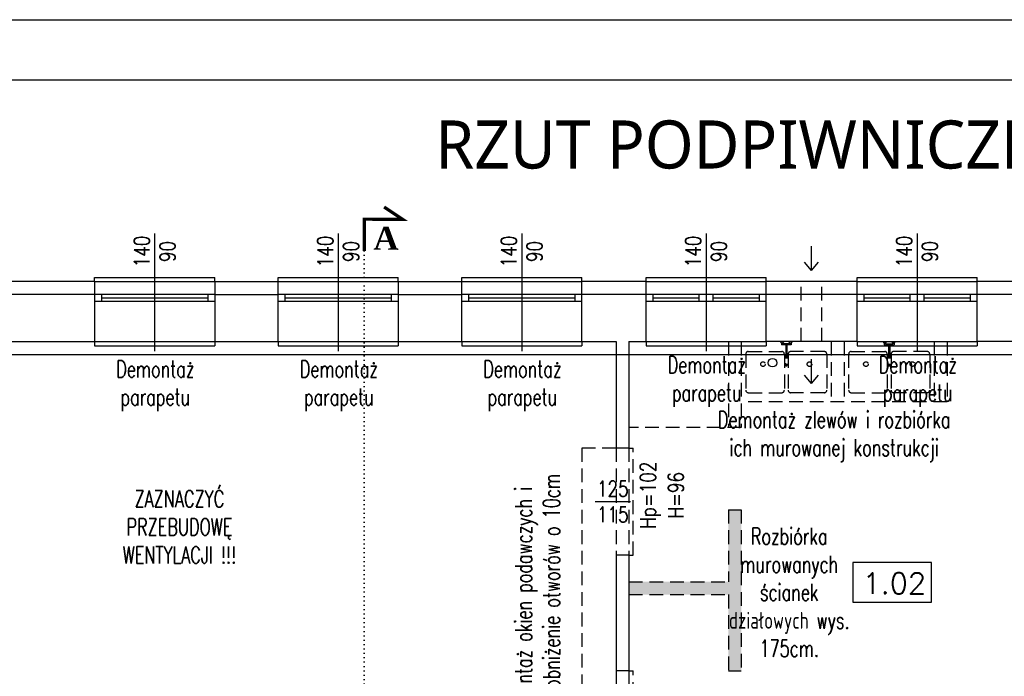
# Model space of a CAD drawing. Header units: millimetres. Extents: x 31969 to 285678, y -69766 to -1123.
# Tile 70 of 176: x 141747 to 142895, y -13254 to -12488. Entities that reach past the tile are written whole.
import ezdxf
from ezdxf.lldxf.tags import DXFTag

# ---------------------------------------------------------------- set-up
doc = ezdxf.new("R2010")
doc.units = ezdxf.units.MM
doc.linetypes.add('DOT', pattern=[0.25, 0, -0.25])
doc.linetypes.add('KRE_16_8', pattern=[24, 16, -8])
for name, color, linetype in [('a-etapowanie', 2, 'Continuous'), ('a-izolacja 1', 3, 'Continuous'), ('a-opis 1', 3, 'Continuous'), ('a-opis 2', 1, 'Continuous'), ('a-opis 3', 15, 'Continuous'), ('a-opis stolarki 1', 3, 'Continuous'), ('a-przekrój 1', 3, 'Continuous'), ('a-ramka', 7, 'Continuous'), ('a-stolarka okienna', 3, 'Continuous'), ('a-szkło', 4, 'Continuous'), ('a-wentylacja', 3, 'Continuous'), ('a-wyburzenia i rozbiórki', 152, 'KRE_16_8'), ('a-ściany istniejące murowane', 6, 'Continuous')]:
    doc.layers.add(name, color=color, linetype=linetype)
doc.styles.add('MAREK', font='simplex.shx')
doc.styles.add('PRZEKRÓJ2', font='l_10646.ttf')
doc.styles.add('RS01507', font='romans.shx', dxfattribs={"width": 0.7, "height": 0.15})
doc.styles.add('STYLE2', font='timesbd.ttf')
doc.styles.add('WYMIAR', font='romans.shx', dxfattribs={"width": 0.8})
tags = doc.linetypes.add('DASHED', pattern=[0.75, 0.5, -0.25]).pattern_tags.tags
tags[6:7] = [DXFTag(74, 4), DXFTag(75, 0), DXFTag(340, '0'), DXFTag(46, 1.0), DXFTag(50, 0.0), DXFTag(44, 0.0), DXFTag(45, 0.0)]
tags[4:5] = [DXFTag(74, 4), DXFTag(75, 0), DXFTag(340, '0'), DXFTag(46, 1.0), DXFTag(50, 0.0), DXFTag(44, 0.0), DXFTag(45, 0.0)]

msp = doc.modelspace()

# ---------------------------------------------------------------- hatches: boundary and pattern name
at = {"layer": 'a-wyburzenia i rozbiórki'}
h = msp.add_hatch(dxfattribs=at)
h.set_pattern_fill('AR-CONC', color=256, scale=0.05, style=0)
h.set_pattern_definition([(50, (0, 82.701), (9.10923345, -0.79695428), [0.9525, -10.4775]), (355, (0, 82.701), (-1.7621711, 9.55284226), [0.762, -8.3820292]), (100.451445, (0.759, 82.635), (7.34706235, 8.7558876), [0.80950044, -8.90451223]), (46.1842, (0, 85.241), (13.55395204, -2.1021164), [1.42875, -15.71625]), (96.635558, (1.13, 85.066), (11.8702067, 12.3713062), [1.2142512, -13.3567804]), (351.184151, (0, 85.241), (11.8702067, 12.3713062), [1.1429984, -12.5729866]), (21, (1.27, 84.606), (7.58071956, -5.1132599), [0.9525, -10.4775]), (326, (1.27, 84.606), (3.0901014, 9.2093983), [0.762, -8.382]), (71.451445, (1.902, 84.18), (10.67082096, 4.09613844), [0.80950044, -8.9044969]), (37.5, (0, 82.7014), (0.15443016, 4.22775194), [0, -8.2804, 0, -8.509, 0, -8.41375]), (7.5, (0, 82.7014), (3.34098313, 5.00902874), [0, -4.8514, 0, -8.0899, 0, -3.20675]), (327.5, (-2.832, 82.7014), (6.77952976, -0.2864372), [0, -3.175, 0, -9.906, 0, -13.1445]), (317.5, (-4.102, 82.7014), (7.40645907, 1.27132455), [0, -4.1275, 0, -6.5786, 0, -9.3345])])
h.paths.add_polyline_path([(142588.07, -13334.63), (142573.07, -13334.63), (142573.07, -13416.63), (142588.07, -13416.63)])
h.paths.add_polyline_path([(142588.07, -13059.63), (142573.07, -13059.63), (142573.07, -13143.63), (142457.07, -13143.63), (142457.07, -13158.63), (142573.07, -13158.63), (142573.07, -13247.63), (142588.07, -13247.63)])

# ---------------------------------------------------------------- linework, layer by layer
at = {"layer": 'a-izolacja 1'}
for p, q in [((141834.07, -12808.63), (141726.07, -12808.63)), ((141974.07, -12808.63), (142048.07, -12808.63)), ((142188.07, -12808.63), (142262.07, -12808.63)), ((142477.07, -12808.63), (142402.07, -12808.63)), ((142723.07, -12808.63), (142617.07, -12808.63)), ((142917.07, -12808.63), (142863.07, -12808.63))]:
    msp.add_line(p, q, dxfattribs=at)
at = {"layer": 'a-opis 1', "linetype": 'DOT', "ltscale": 20}
msp.add_line((142148.48, -12757.74), (142148.5, -13754.33), dxfattribs=at)
at = {"layer": 'a-opis 2', "const_width": 3.74}
msp.add_lwpolyline([(142148.48, -12757.74), (142148.5, -12720.85), (142193.01, -12720.88), (142171.65, -12706.64)], dxfattribs=at)
at = {"layer": 'a-opis 3'}
msp.add_lwpolyline([(142810.05, -13121.26), (142718.14, -13121.26), (142718.14, -13167.49), (142810.05, -13167.49)], close=True, dxfattribs=at)
at = {"layer": 'a-opis stolarki 1'}
for p, q in [((141904.07, -12737.42), (141904.07, -12874.54)), ((142118.07, -12737.42), (142118.07, -12874.54)), ((142332.07, -12737.42), (142332.07, -12874.54)), ((142547.07, -12737.42), (142547.07, -12874.54)), ((142793.07, -12737.42), (142793.07, -12874.54)), ((142417.73, -13050.13), (142458.77, -13050.13))]:
    msp.add_line(p, q, dxfattribs=at)
at = {"layer": 'a-przekrój 1', "ltscale": 100}
msp.add_circle((142624.64, -12888.14), 5, dxfattribs=at)
at = {"layer": 'a-ramka', "ltscale": 0.5}
for points in [[(144061.38, -15458.17), (139861.38, -15458.17), (139861.38, -12488.17), (144061.38, -12488.17)], [(140111.38, -12558.17), (143991.38, -12558.17), (143991.38, -15388.17), (140111.38, -15388.17)]]:
    msp.add_lwpolyline(points, close=True, dxfattribs=at)
at = {"layer": 'a-stolarka okienna', "ltscale": 40}
for p, q in [((141834.07, -12793.63), (141834.07, -12788.63)), ((141834.07, -12788.63), (141974.07, -12788.63)), ((141974.07, -12793.63), (141974.07, -12788.63)), ((142048.07, -12793.63), (142048.07, -12788.63)), ((142048.07, -12788.63), (142188.07, -12788.63)), ((142188.07, -12793.63), (142188.07, -12788.63)), ((142262.07, -12793.63), (142262.07, -12788.63)), ((142262.07, -12788.63), (142402.07, -12788.63)), ((142402.07, -12793.63), (142402.07, -12788.63)), ((142477.07, -12793.63), (142477.07, -12788.63)), ((142477.07, -12788.63), (142617.07, -12788.63)), ((142617.07, -12793.63), (142617.07, -12788.63)), ((142723.07, -12793.63), (142723.07, -12788.63)), ((142723.07, -12788.63), (142863.07, -12788.63)), ((142863.07, -12793.63), (142863.07, -12788.63)), ((141834.07, -12863.63), (141834.07, -12868.63)), ((141834.07, -12868.63), (141974.07, -12868.63)), ((141974.07, -12863.63), (141974.07, -12868.63)), ((142048.07, -12863.63), (142048.07, -12868.63)), ((142048.07, -12868.63), (142188.07, -12868.63)), ((142188.07, -12863.63), (142188.07, -12868.63)), ((142262.07, -12863.63), (142262.07, -12868.63)), ((142262.07, -12868.63), (142402.07, -12868.63)), ((142402.07, -12863.63), (142402.07, -12868.63)), ((142477.07, -12863.63), (142477.07, -12868.63)), ((142477.07, -12868.63), (142617.07, -12868.63)), ((142617.07, -12863.63), (142617.07, -12868.63)), ((142723.07, -12863.63), (142723.07, -12868.63)), ((142723.07, -12868.63), (142863.07, -12868.63)), ((142863.07, -12863.63), (142863.07, -12868.63))]:
    msp.add_line(p, q, dxfattribs=at)
at = {"layer": 'a-stolarka okienna', "linetype": 'DASHED', "lineweight": 25, "ltscale": 20}
for p, q in [((141834.07, -12793.63), (141974.07, -12793.63)), ((142048.07, -12793.63), (142188.07, -12793.63)), ((142262.07, -12793.63), (142402.07, -12793.63)), ((142477.07, -12793.63), (142617.07, -12793.63)), ((142723.07, -12793.63), (142863.07, -12793.63)), ((141834.07, -12863.63), (141974.07, -12863.63)), ((142048.07, -12863.63), (142188.07, -12863.63)), ((142262.07, -12863.63), (142402.07, -12863.63)), ((142477.07, -12863.63), (142617.07, -12863.63)), ((142723.07, -12863.63), (142863.07, -12863.63))]:
    msp.add_line(p, q, dxfattribs=at)
at = {"layer": 'a-stolarka okienna'}
for p, q in [((141974.07, -12808.63), (141834.07, -12808.63)), ((141842.3, -12816.63), (141842.3, -12808.63)), ((141966.3, -12816.63), (141966.3, -12808.63)), ((142188.07, -12808.63), (142048.07, -12808.63)), ((142056.3, -12816.63), (142056.3, -12808.63)), ((142180.3, -12816.63), (142180.3, -12808.63)), ((142402.07, -12808.63), (142262.07, -12808.63)), ((142270.3, -12816.63), (142270.3, -12808.63)), ((142394.3, -12816.63), (142394.3, -12808.63)), ((142617.07, -12808.63), (142477.07, -12808.63)), ((142485.3, -12816.63), (142485.3, -12808.63)), ((142538.85, -12816.63), (142538.85, -12808.63)), ((142555.3, -12816.63), (142555.3, -12808.63)), ((142609.3, -12816.63), (142609.3, -12808.63)), ((142863.07, -12808.63), (142723.07, -12808.63)), ((142731.3, -12816.63), (142731.3, -12808.63)), ((142784.85, -12816.63), (142784.85, -12808.63)), ((142801.3, -12816.63), (142801.3, -12808.63)), ((142855.3, -12816.63), (142855.3, -12808.63)), ((141974.07, -12816.63), (141834.3, -12816.63)), ((142188.07, -12816.63), (142048.3, -12816.63)), ((142402.07, -12816.63), (142262.3, -12816.63)), ((142617.07, -12816.63), (142477.3, -12816.63)), ((142863.07, -12816.63), (142723.3, -12816.63))]:
    msp.add_line(p, q, dxfattribs=at)
at = {"layer": 'a-stolarka okienna', "linetype": 'DASHED', "lineweight": 25, "ltscale": 40}
msp.add_line((140928.07, -12878.63), (143121.07, -12878.63), dxfattribs=at)
at = {"layer": 'a-szkło', "ltscale": 2}
for p, q in [((141842.3, -12812.63), (141966.3, -12812.63)), ((142056.3, -12812.63), (142180.3, -12812.63)), ((142270.3, -12812.63), (142394.3, -12812.63)), ((142485.3, -12812.63), (142538.85, -12812.63)), ((142555.3, -12812.63), (142609.3, -12812.63)), ((142731.3, -12812.63), (142784.85, -12812.63)), ((142801.3, -12812.63), (142855.3, -12812.63))]:
    msp.add_line(p, q, dxfattribs=at)
at = {"layer": 'a-wentylacja', "linetype": 'DASHED', "ltscale": 0.009}
for p, q in [((142669.9, -12780.5), (142669.9, -12752.38)), ((142669.9, -12780.5), (142661.75, -12770.75)), ((142669.9, -12780.5), (142678.04, -12770.75)), ((142669.9, -12912.33), (142669.9, -12884.21)), ((142669.9, -12912.33), (142661.75, -12902.58)), ((142669.9, -12912.33), (142678.04, -12902.58))]:
    msp.add_line(p, q, dxfattribs=at)
at = {"layer": 'a-wentylacja', "linetype": 'KRE_16_8'}
for p, q in [((142658.07, -12863.63), (142658.07, -12793.63)), ((142682.07, -12863.63), (142682.07, -12793.63))]:
    msp.add_line(p, q, dxfattribs=at)
at = {"layer": 'a-wyburzenia i rozbiórki'}
for p, q in [((142573.07, -12863.63), (142573.07, -12963.63)), ((142588.07, -12863.63), (142588.07, -12963.63)), ((142634.93, -12864.81), (142634.93, -12867.45)), ((142646.29, -12867.45), (142634.93, -12867.45)), ((142636.29, -12864.81), (142636.29, -12866.09)), ((142644.93, -12866.09), (142636.29, -12866.09)), ((142639.93, -12867.45), (142639.93, -12890.28)), ((142641.29, -12867.45), (142641.29, -12890.28)), ((142644.93, -12864.81), (142644.93, -12866.09)), ((142646.29, -12864.81), (142646.29, -12867.45)), ((142693.07, -12863.63), (142693.07, -12933.63)), ((142708.07, -12863.63), (142708.07, -12933.63)), ((142754.85, -12864.81), (142754.85, -12867.45)), ((142754.85, -12867.45), (142766.21, -12867.45)), ((142756.21, -12864.81), (142756.21, -12866.09)), ((142756.21, -12866.09), (142764.85, -12866.09)), ((142759.85, -12867.45), (142759.85, -12890.28)), ((142761.21, -12867.45), (142761.21, -12890.28)), ((142764.85, -12864.81), (142764.85, -12866.09)), ((142766.21, -12864.81), (142766.21, -12867.45)), ((142813.07, -12863.63), (142813.07, -12933.63)), ((142828.07, -12863.63), (142828.07, -12933.63)), ((142593.32, -12878.07), (142593.32, -12920.16)), ((142596.32, -12875.07), (142635.32, -12875.07)), ((142638.32, -12878.07), (142638.32, -12920.16)), ((142642.83, -12878.07), (142642.83, -12920.16)), ((142684.83, -12875.07), (142645.83, -12875.07)), ((142687.83, -12878.07), (142687.83, -12920.16)), ((142713.32, -12878.07), (142713.32, -12920.16)), ((142716.32, -12875.07), (142755.32, -12875.07)), ((142758.32, -12878.07), (142758.32, -12920.16)), ((142762.83, -12878.07), (142762.83, -12920.16)), ((142804.83, -12875.07), (142765.83, -12875.07)), ((142807.83, -12878.07), (142807.83, -12920.16)), ((142639.61, -12890.28), (142639.61, -12890.99)), ((142641.61, -12890.28), (142641.61, -12890.99)), ((142759.53, -12890.28), (142759.53, -12890.99)), ((142761.53, -12890.28), (142761.53, -12890.99)), ((142596.32, -12923.16), (142635.32, -12923.16)), ((142684.83, -12923.16), (142645.83, -12923.16)), ((142716.32, -12923.16), (142755.32, -12923.16)), ((142804.83, -12923.16), (142765.83, -12923.16)), ((142828.07, -12933.63), (142588.07, -12933.63)), ((142588.07, -12963.63), (142457.07, -12963.63)), ((142442.07, -12987.63), (142402.07, -12987.63)), ((142402.07, -12987.63), (142402.07, -13372.63)), ((142442.07, -12987.63), (142442.07, -13112.63)), ((142457.07, -12987.63), (142462.07, -12987.63)), ((142457.07, -12987.63), (142457.07, -13112.63)), ((142462.07, -13112.63), (142462.07, -12987.63)), ((142573.07, -13059.63), (142573.07, -13143.63)), ((142573.07, -13059.63), (142588.07, -13059.63)), ((142588.07, -13059.63), (142588.07, -13247.63)), ((142457.07, -13112.63), (142462.07, -13112.63)), ((142457.07, -13143.63), (142573.07, -13143.63)), ((142457.07, -13158.63), (142573.07, -13158.63)), ((142573.07, -13158.63), (142573.07, -13247.63)), ((142442.07, -13247.63), (142442.07, -13372.63)), ((142457.07, -13247.63), (142462.07, -13247.63)), ((142457.07, -13247.63), (142457.07, -13372.63)), ((142462.07, -13372.63), (142462.07, -13247.63)), ((142573.07, -13247.63), (142588.07, -13247.63))]:
    msp.add_line(p, q, dxfattribs=at)
for points in [[(142641.29, -12889.6, -0.0091413), (142641.32, -12889.62, -0.1007965), (142641.54, -12889.93, -0.104546), (142641.61, -12890.28, -0.104546), (142641.54, -12890.64, -0.1007965), (142641.32, -12890.95, -0.0959107), (142641, -12891.15, -0.0927204), (142640.61, -12891.22, -0.0927204), (142640.23, -12891.15, -0.0959107), (142639.9, -12890.95, -0.1007965), (142639.69, -12890.64, -0.104546), (142639.61, -12890.28, -0.104546), (142639.69, -12889.93, -0.1007965), (142639.9, -12889.62, -0.0091413), (142639.93, -12889.6, -0.0927204)], [(142641.61, -12890.99, -0.104546), (142641.54, -12891.34, -0.1007965), (142641.32, -12891.65, -0.0959107), (142641, -12891.85, -0.0927204), (142640.61, -12891.92, -0.0927204), (142640.23, -12891.85, -0.0959107), (142639.9, -12891.65, -0.1007965), (142639.69, -12891.34, -0.104546), (142639.61, -12890.99, -0.104546)], [(142641.29, -12890.28, -0.104546), (142641.24, -12890.51, -0.1007965), (142641.1, -12890.71, -0.0959107), (142640.88, -12890.85, -0.0927204), (142640.61, -12890.9, -0.0927204), (142640.34, -12890.85, -0.0959107), (142640.12, -12890.71, -0.1007965), (142639.98, -12890.51, -0.104546), (142639.93, -12890.28, -0.104546)], [(142759.85, -12889.6, 0.0091413), (142759.83, -12889.62, 0.1007965), (142759.61, -12889.93, 0.104546), (142759.53, -12890.28, 0.104546), (142759.61, -12890.64, 0.1007965), (142759.83, -12890.95, 0.0959107), (142760.15, -12891.15, 0.0927204), (142760.53, -12891.22, 0.0927204), (142760.92, -12891.15, 0.0959107), (142761.24, -12890.95, 0.1007965), (142761.46, -12890.64, 0.104546), (142761.53, -12890.28, 0.104546), (142761.46, -12889.93, 0.1007965), (142761.24, -12889.62, 0.0091413), (142761.21, -12889.6, 0.0927204)], [(142759.53, -12890.99, 0.104546), (142759.61, -12891.34, 0.1007965), (142759.83, -12891.65, 0.0959107), (142760.15, -12891.85, 0.0927204), (142760.53, -12891.92, 0.0927204), (142760.92, -12891.85, 0.0959107), (142761.24, -12891.65, 0.1007965), (142761.46, -12891.34, 0.104546), (142761.53, -12890.99, 0.104546)], [(142759.85, -12890.28, 0.104546), (142759.9, -12890.51, 0.1007965), (142760.04, -12890.71, 0.0959107), (142760.26, -12890.85, 0.0927204), (142760.53, -12890.9, 0.0927204), (142760.8, -12890.85, 0.0959107), (142761.02, -12890.71, 0.1007965), (142761.16, -12890.51, 0.104546), (142761.21, -12890.28, 0.104546)]]:
    msp.add_lwpolyline(points, format="xyb", dxfattribs=at)
for centre in [(142613.46, -12889.82), (142667.68, -12889.82), (142733.46, -12889.82), (142787.68, -12889.82)]:
    msp.add_circle(centre, 2.7, dxfattribs=at)
for centre, radius, start, end in [((142635.61, -12862.41), 2.5, 218.2213, 321.7787), ((142645.61, -12862.41), 2.5, 218.2213, 321.7787), ((142755.53, -12862.41), 2.5, 218.2213, 321.7787), ((142765.53, -12862.41), 2.5, 218.2213, 321.7787), ((142596.32, -12878.07), 3, 90, 180), ((142635.32, -12878.07), 3, 0, 90), ((142645.83, -12878.07), 3, 90, 180), ((142684.83, -12878.07), 3, 0, 90), ((142716.32, -12878.07), 3, 90, 180), ((142755.32, -12878.07), 3, 0, 90), ((142765.83, -12878.07), 3, 90, 180), ((142804.83, -12878.07), 3, 0, 90), ((142596.32, -12920.16), 3, 180, 270), ((142635.32, -12920.16), 3, 270, 0), ((142645.83, -12920.16), 3, 180, 270), ((142684.83, -12920.16), 3, 270, 0), ((142716.32, -12920.16), 3, 180, 270), ((142755.32, -12920.16), 3, 270, 0), ((142765.83, -12920.16), 3, 180, 270), ((142804.83, -12920.16), 3, 270, 0)]:
    msp.add_arc(centre, radius, start, end, dxfattribs=at)
at = {"layer": 'a-ściany istniejące murowane'}
for p, q in [((141834.07, -12793.63), (141726.07, -12793.63)), ((141834.07, -12793.63), (141834.07, -12863.63)), ((141974.07, -12793.63), (141974.07, -12863.63)), ((141974.07, -12793.63), (142048.07, -12793.63)), ((142048.07, -12863.63), (142048.07, -12793.63)), ((142188.07, -12793.63), (142188.07, -12863.63)), ((142188.07, -12793.63), (142262.07, -12793.63)), ((142262.07, -12863.63), (142262.07, -12793.63)), ((142402.07, -12863.63), (142402.07, -12793.63)), ((142477.07, -12793.63), (142402.07, -12793.63)), ((142477.07, -12863.63), (142477.07, -12793.63)), ((142617.07, -12863.63), (142617.07, -12793.63)), ((142723.07, -12793.63), (142617.07, -12793.63)), ((142723.07, -12863.63), (142723.07, -12793.63)), ((142863.07, -12863.63), (142863.07, -12793.63)), ((142917.07, -12793.63), (142863.07, -12793.63)), ((141726.07, -12863.63), (141834.07, -12863.63)), ((141974.07, -12863.63), (142048.07, -12863.63)), ((142188.07, -12863.63), (142262.07, -12863.63)), ((142402.07, -12863.63), (142442.07, -12863.63)), ((142442.07, -12863.63), (142442.07, -12987.63)), ((142457.07, -12863.63), (142457.07, -12987.63)), ((142457.07, -12863.63), (142477.07, -12863.63)), ((142723.07, -12863.63), (142617.07, -12863.63)), ((142917.07, -12863.63), (142863.07, -12863.63)), ((142457.07, -12987.63), (142442.07, -12987.63)), ((142442.07, -13112.63), (142442.07, -13247.63)), ((142457.07, -13112.63), (142442.07, -13112.63)), ((142457.07, -13112.63), (142457.07, -13247.63)), ((142457.07, -13247.63), (142442.07, -13247.63))]:
    msp.add_line(p, q, dxfattribs=at)

# ---------------------------------------------------------------- texts
at = {"layer": 'a-etapowanie', "ltscale": 100, "insert": (141833.72, -13122.17), "char_height": 19.613, "width": 198.5165, "attachment_point": 7, "style": 'RS01507'}
msp.add_mtext('\\pxqc,t5;ZAZNACZYĆ PRZEBUDOWĘ WENTYLACJI !!!', dxfattribs=at)
at = {"layer": 'a-opis 2', "ltscale": 2, "style": 'PRZEKRÓJ2'}
msp.add_text('RZUT PODPIWNICZENIA', height=56.0756, dxfattribs=at).set_placement((142231.21, -12661.76))
at = {"layer": 'a-opis 2', "style": 'STYLE2', "text_generation_flag": 6}
msp.add_text('A', height=26.96, rotation=179.93136, dxfattribs=at).set_placement((142159.09, -12756.51))
at = {"layer": 'a-opis 2', "ltscale": 40, "char_height": 19.613, "attachment_point": 7, "style": 'RS01507'}
for s, insert, width in [('\\pxqc;Demontaż parapetu', (141820.45, -12944.56), 168.9019), ('\\pxqc;Demontaż parapetu', (142034.45, -12944.56), 168.9019), ('\\pxqc;Demontaż parapetu', (142248.45, -12944.56), 168.9019), ('\\pxqc;Demontaż parapetu', (142463.45, -12939.56), 168.9019), ('\\pxqc;Demontaż parapetu', (142709.45, -12939.56), 168.9019), ('\\pxqc,t5;Demontaż zlewów i rozbiórka ich murowanej konstrukcji', (142531.51, -13003.57), 329.8414), ('\\pxqc,t5;Rozbiórka murowanych ścianek działowych wys. 175cm.', (142552.7, -13231.12), 182.6436)]:
    msp.add_mtext(s, dxfattribs=dict(at, insert=insert, width=width))
at = {"layer": 'a-opis 2', "ltscale": 40, "insert": (142382.63, -13354.09), "char_height": 19.613, "width": 361.077, "attachment_point": 7, "rotation": 90, "style": 'RS01507'}
msp.add_mtext('\\pxqc,t5;Demontaż okien podawczych i blatu, obniżenie otworów o 10cm ', dxfattribs=at)
at = {"layer": 'a-opis 3', "style": 'MAREK'}
msp.add_text('1.02', height=24.659, dxfattribs=at).set_placement((142729.61, -13157.79))
at = {"layer": 'a-opis stolarki 1', "char_height": 18, "width": 35.8438, "rotation": 90, "style": 'WYMIAR'}
for s, insert, attachment_point in [('\\pxqc;\\P140\\P90', (141928.05, -12776.41), 7), ('\\pxqc;\\P140\\P90', (142142.05, -12776.41), 7), ('\\pxqc;\\P140\\P90', (142356.05, -12776.41), 7), ('\\pxqc;\\P140\\P90', (142571.05, -12776.41), 7), ('\\pxqc;\\P140\\P90', (142817.05, -12776.41), 7), ('\\pxqc;Hp=102', (142494.31, -13024.75), 9), ('\\pxqc;H=96', (142520.84, -13024.75), 9)]:
    msp.add_mtext(s, dxfattribs=dict(at, insert=insert, attachment_point=attachment_point))
at = {"layer": 'a-opis stolarki 1', "insert": (142420.3, -13074.11), "char_height": 18, "width": 35.8438, "attachment_point": 7, "style": 'WYMIAR'}
msp.add_mtext('\\pxqc;\\P125\\P115', dxfattribs=at)

doc.saveas('drawing.dxf')
